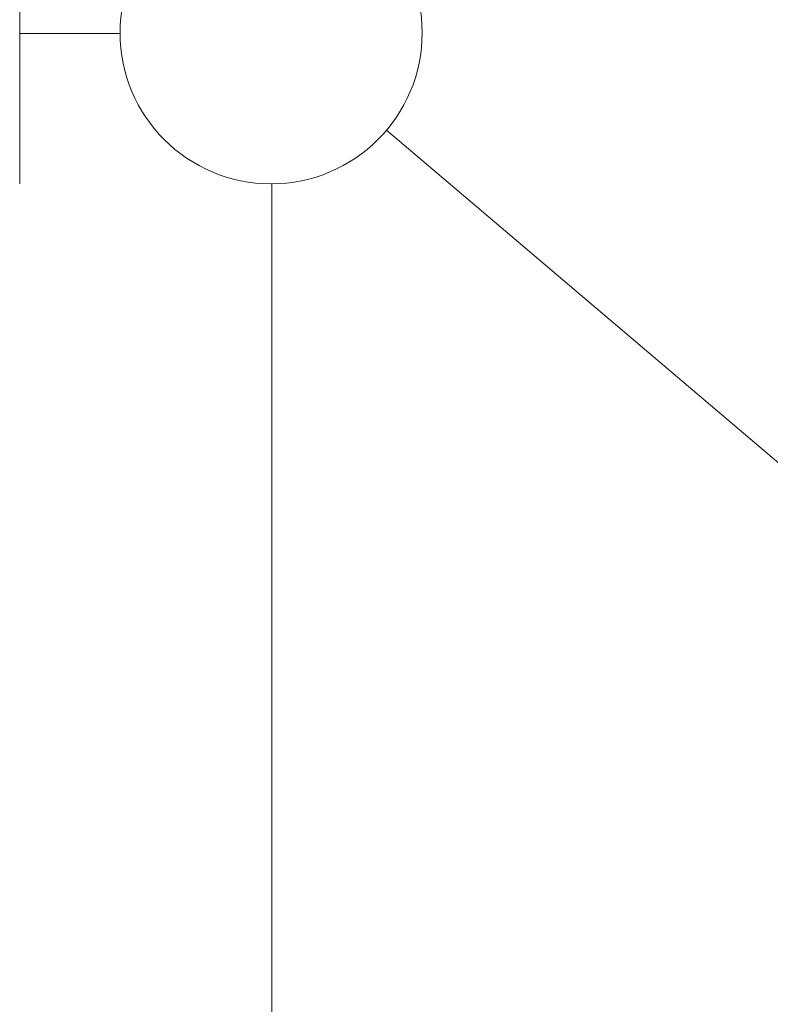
# Model space of a CAD drawing. Header units: millimetres. Extents: x -2626 to 2068, y -6169 to 7214.
# Tile 73 of 143: x -1219 to -1168, y -5015 to -4949. Entities that reach past the tile are written whole.
import ezdxf

# ---------------------------------------------------------------- set-up
doc = ezdxf.new("R2010")
doc.units = ezdxf.units.MM
doc.layers.get('0').update_dxf_attribs({"color": 252})

msp = doc.modelspace()

# ---------------------------------------------------------------- linework, layer by layer
at = {"color": 7, "lineweight": 0}
for points in [[(-1218.835, -4960.111), (-1218.835, -4939.782)], [(-1212.086, -4949.986), (-1218.835, -4949.986)], [(-1128.76, -5012.019), (-1194.167, -4956.495)]]:
    msp.add_lwpolyline(points, dxfattribs=at)
at = {"color": 53, "lineweight": 0, "true_color": 0xdddd6e}
msp.add_lwpolyline([(-1201.881, -5278.067), (-1201.881, -4960.111)], dxfattribs=at)
at = {"color": 7, "lineweight": 0}
msp.add_circle((-1201.921, -4949.946), 10.165, dxfattribs=at)

doc.saveas('drawing.dxf')
